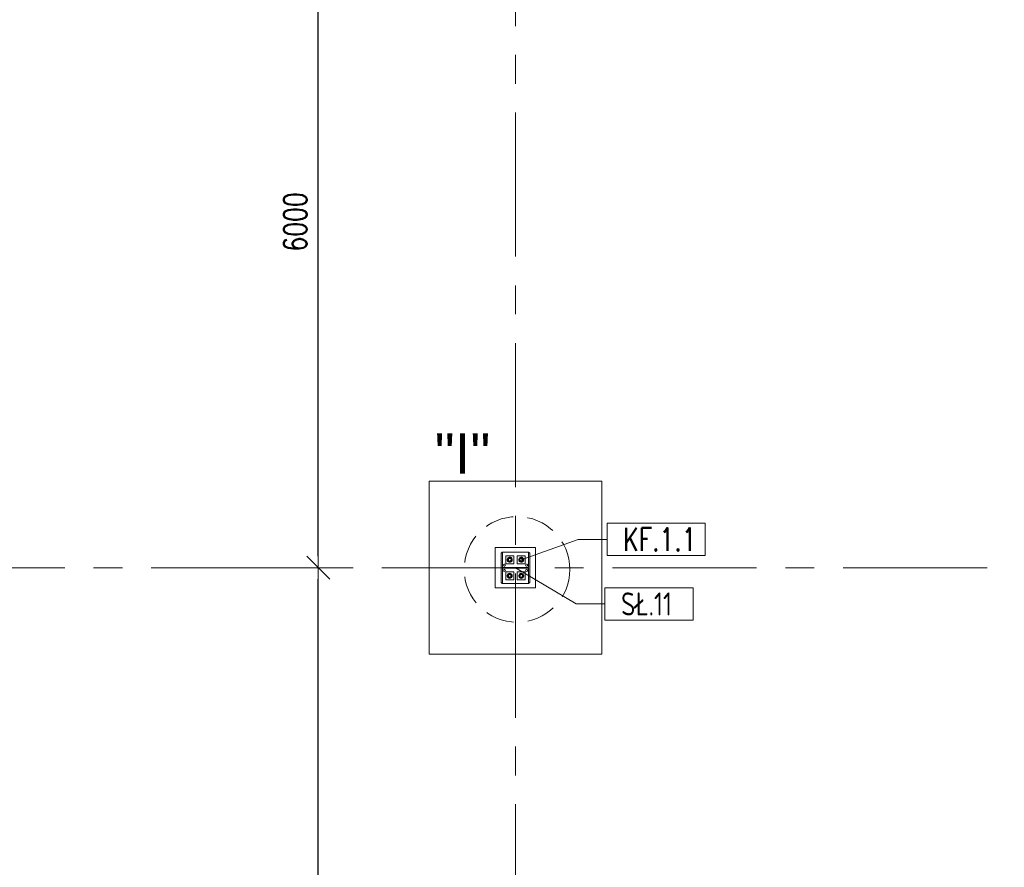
# Model space of a CAD drawing. Header units: millimetres. Extents: x 6807 to 7919, y 15387 to 15883.
# Tile 41 of 120: x 7183 to 7268, y 15561 to 15634. Entities that reach past the tile are written whole.
import ezdxf
from ezdxf.enums import TextEntityAlignment as Align

# ---------------------------------------------------------------- set-up
doc = ezdxf.new("R2010")
doc.units = ezdxf.units.MM
doc.header["$LTSCALE"] = 10
doc.linetypes.add('HIDDEN', pattern=[0.375, 0.25, -0.125])
doc.linetypes.add('MITTE', pattern=[2, 1.25, -0.25, 0.25, -0.25])
for name, color, linetype, lineweight in [('PS_DIM', 4, 'Continuous', 13), ('PS_Hidden', 2, 'HIDDEN', 9), ('PS_Object', 30, 'Continuous', 13), ('PS_Pos', 1, 'Continuous', 15), ('PS_SOLID', 7, 'Continuous', 30), ('PS_TEXT', 3, 'Continuous', 18)]:
    doc.layers.add(name, color=color, linetype=linetype, lineweight=lineweight)
doc.styles.add('ARIAL', font='arial.ttf')
doc.styles.add('simplex', font='simplex.shx', dxfattribs={"width": 0.75})
doc.dimstyles.new('1_100_PRZ', dxfattribs={"dimtxt": 2, "dimasz": 1, "dimexe": 2, "dimexo": 5, "dimgap": 1, "dimtad": 1, "dimdec": 0, "dimlfac": 100, "dimtxsty": 'simplex', "dimblk": 'dimznak', "dimcen": 2, "dimse1": 1, "dimse2": 1, "dimclrd": 256, "dimclrt": 7, "dimadec": 1, "dimazin": 0, "dimtfac": 1, "dimtdec": 0, "dimtix": 1, "dimtmove": 2, "dimatfit": 3, "dimldrblk": 'dim-grot', "dimfxl": 1, "dimarcsym": 0})

# ---------------------------------------------------------------- blocks, each defined once
blk = doc.blocks.new('dim-grot')
blk.add_hatch(color=256).paths.add_polyline_path([(0, 0), (-2, 0.5), (-2, -0.5)])
blk.add_lwpolyline([(0, 0), (-2, 0.5), (-2, -0.5), (0, 0)])
blk = doc.blocks.new('dimznak')
at = {"color": 0}
for points in [[(0, 2), (0, -2)], [(-2, 0), (2, 0)]]:
    blk.add_lwpolyline(points, dxfattribs=at)
at = {"color": 2}
blk.add_lwpolyline([(1, 1), (-1, -1)], dxfattribs=at)
blk = doc.blocks.new('Przekrój')
at = {"layer": 'PS_DIM', "style": 'ARIAL', "flags": 4}
for tag, p in [('PRZEKRÓJ', (7.886, 7.75)), ('SKALA', (7.886, 1.75))]:
    blk.add_attdef(tag, text='', height=3.5, dxfattribs=at).set_placement(p, align=Align.MIDDLE_CENTER)
blk = doc.blocks.new('*X263')
at = {"color": 1}
for p, q in [((7225.922, 15592.97, -0.807), (7231.183, 15589.831, -0.807)), ((7241.34, 15591.231, -0.807), (7233.683, 15591.231, -0.807)), ((7233.683, 15591.231, -0.807), (7233.683, 15588.431, -0.807)), ((7241.34, 15588.431, -0.807), (7241.34, 15591.231, -0.807)), ((7231.183, 15589.831, -0.807), (7233.683, 15589.831, -0.807)), ((7233.683, 15588.431, -0.807), (7241.34, 15588.431, -0.807))]:
    blk.add_line(p, q, dxfattribs=at)
at = {"color": 30, "style": 'simplex', "width": 0.75}
blk.add_text('SŁ.11', height=2, dxfattribs=at).set_placement((7235.083, 15588.831, -0.807))
blk = doc.blocks.new('*X264')
at = {"color": 1}
for p, q in [((7242.379, 15596.827, -0.807), (7233.864, 15596.827, -0.807)), ((7233.864, 15596.827, -0.807), (7233.864, 15594.027, -0.807)), ((7242.379, 15594.027, -0.807), (7242.379, 15596.827, -0.807)), ((7226.422, 15593.67, -0.807), (7231.364, 15595.427, -0.807)), ((7231.364, 15595.427, -0.807), (7233.864, 15595.427, -0.807)), ((7233.864, 15594.027, -0.807), (7242.379, 15594.027, -0.807))]:
    blk.add_line(p, q, dxfattribs=at)
at = {"color": 30, "style": 'simplex', "width": 0.75}
blk.add_text('KF.1.1', height=2, dxfattribs=at).set_placement((7235.264, 15594.427, -0.807))

msp = doc.modelspace()

# ---------------------------------------------------------------- linework, layer by layer
at = {"layer": 'PS_Hidden', "color": 6, "linetype": 'HIDDEN'}
msp.add_circle((7226.057, 15586.797, -0.807), 4.582, dxfattribs=at)
at = {"layer": 'PS_Object', "color": 5, "linetype": 'MITTE'}
for p, q in [((7225.922, 15493.934, -0.807), (7225.922, 15778.153, -0.807)), ((7225.922, 15493.934, -0.807), (7225.922, 15778.153, -0.807)), ((6854.332, 15586.942, -0.807), (7681.096, 15586.942, -0.807))]:
    msp.add_line(p, q, dxfattribs=at)
at = {"layer": 'PS_SOLID', "color": 253, "linetype": 'Continuous', "lineweight": 5}
for p, q in [((7233.422, 15594.442, -0.807), (7218.422, 15594.442, -0.807)), ((7218.422, 15594.442, -0.807), (7218.422, 15579.442, -0.807)), ((7233.422, 15579.442, -0.807), (7233.422, 15594.442, -0.807)), ((7227.672, 15588.692, -0.807), (7224.172, 15588.692, -0.807)), ((7224.172, 15588.692, -0.807), (7224.172, 15585.192, -0.807)), ((7227.672, 15585.192, -0.807), (7227.672, 15588.692, -0.807)), ((7224.172, 15585.192, -0.807), (7227.672, 15585.192, -0.807)), ((7218.422, 15579.442, -0.807), (7233.422, 15579.442, -0.807))]:
    msp.add_line(p, q, dxfattribs=at)
at = {"layer": 'PS_SOLID', "color": 3, "linetype": 'Continuous', "lineweight": 13}
for p, q in [((7224.797, 15588.242, -0.807), (7224.672, 15588.242, -0.807)), ((7224.672, 15588.242, -0.807), (7224.672, 15585.642, -0.807)), ((7224.936, 15588.292, -0.807), (7224.752, 15588.292, -0.807)), ((7224.752, 15588.292, -0.807), (7224.752, 15588.242, -0.807)), ((7224.797, 15586.979, -0.807), (7224.797, 15588.242, -0.807)), ((7225.378, 15588.292, -0.807), (7224.936, 15588.292, -0.807)), ((7226.378, 15588.292, -0.807), (7225.378, 15588.292, -0.807)), ((7226.876, 15588.292, -0.807), (7226.378, 15588.292, -0.807)), ((7227.092, 15588.292, -0.807), (7226.876, 15588.292, -0.807)), ((7227.172, 15588.242, -0.807), (7227.047, 15588.242, -0.807)), ((7227.047, 15588.242, -0.807), (7227.047, 15586.979, -0.807)), ((7227.092, 15588.242, -0.807), (7227.092, 15588.292, -0.807)), ((7227.172, 15585.642, -0.807), (7227.172, 15588.242, -0.807)), ((7224.862, 15587.172, -0.807), (7224.883, 15587.229, -0.807)), ((7224.883, 15587.229, -0.807), (7224.936, 15587.26, -0.807)), ((7224.936, 15587.26, -0.807), (7224.997, 15587.249, -0.807)), ((7224.997, 15587.249, -0.807), (7225.036, 15587.202, -0.807)), ((7225.444, 15587.992, -0.807), (7225.072, 15587.992, -0.807)), ((7225.072, 15587.992, -0.807), (7225.072, 15587.292, -0.807)), ((7225.072, 15587.292, -0.807), (7225.772, 15587.292, -0.807)), ((7225.21, 15587.701, -0.807), (7225.202, 15587.642, -0.807)), ((7225.202, 15587.642, -0.807), (7225.21, 15587.582, -0.807)), ((7225.234, 15587.756, -0.807), (7225.21, 15587.701, -0.807)), ((7225.21, 15587.582, -0.807), (7225.234, 15587.527, -0.807)), ((7225.318, 15587.822, -0.807), (7225.214, 15587.642, -0.807)), ((7225.214, 15587.642, -0.807), (7225.318, 15587.462, -0.807)), ((7225.271, 15587.802, -0.807), (7225.234, 15587.756, -0.807)), ((7225.234, 15587.527, -0.807), (7225.271, 15587.481, -0.807)), ((7225.32, 15587.837, -0.807), (7225.271, 15587.802, -0.807)), ((7225.271, 15587.481, -0.807), (7225.32, 15587.446, -0.807)), ((7225.303, 15587.66, -0.807), (7225.302, 15587.635, -0.807)), ((7225.302, 15587.642, -0.807), (7225.302, 15587.647, -0.807)), ((7225.302, 15587.639, -0.807), (7225.302, 15587.642, -0.807)), ((7225.302, 15587.639, -0.807), (7225.302, 15587.642, -0.807)), ((7225.302, 15587.635, -0.807), (7225.305, 15587.611, -0.807)), ((7225.309, 15587.683, -0.807), (7225.303, 15587.66, -0.807)), ((7225.305, 15587.669, -0.807), (7225.306, 15587.674, -0.807)), ((7225.305, 15587.611, -0.807), (7225.314, 15587.589, -0.807)), ((7225.306, 15587.674, -0.807), (7225.308, 15587.677, -0.807)), ((7225.306, 15587.609, -0.807), (7225.306, 15587.61, -0.807)), ((7225.308, 15587.606, -0.807), (7225.306, 15587.609, -0.807)), ((7225.32, 15587.705, -0.807), (7225.309, 15587.683, -0.807)), ((7225.314, 15587.589, -0.807), (7225.327, 15587.568, -0.807)), ((7225.319, 15587.579, -0.807), (7225.317, 15587.583, -0.807)), ((7225.43, 15587.822, -0.807), (7225.318, 15587.822, -0.807)), ((7225.318, 15587.701, -0.807), (7225.319, 15587.704, -0.807)), ((7225.318, 15587.462, -0.807), (7225.525, 15587.462, -0.807)), ((7225.319, 15587.704, -0.807), (7225.319, 15587.704, -0.807)), ((7225.322, 15587.575, -0.807), (7225.319, 15587.579, -0.807)), ((7225.377, 15587.857, -0.807), (7225.32, 15587.837, -0.807)), ((7225.335, 15587.724, -0.807), (7225.32, 15587.705, -0.807)), ((7225.32, 15587.446, -0.807), (7225.377, 15587.426, -0.807)), ((7225.327, 15587.568, -0.807), (7225.343, 15587.55, -0.807)), ((7225.353, 15587.74, -0.807), (7225.335, 15587.724, -0.807)), ((7225.34, 15587.554, -0.807), (7225.336, 15587.558, -0.807)), ((7225.338, 15587.727, -0.807), (7225.34, 15587.729, -0.807)), ((7225.34, 15587.729, -0.807), (7225.344, 15587.732, -0.807)), ((7225.341, 15587.553, -0.807), (7225.34, 15587.554, -0.807)), ((7225.343, 15587.55, -0.807), (7225.363, 15587.537, -0.807)), ((7225.374, 15587.752, -0.807), (7225.353, 15587.74, -0.807)), ((7225.362, 15587.745, -0.807), (7225.366, 15587.748, -0.807)), ((7225.363, 15587.537, -0.807), (7225.386, 15587.527, -0.807)), ((7225.366, 15587.535, -0.807), (7225.365, 15587.536, -0.807)), ((7225.366, 15587.748, -0.807), (7225.37, 15587.749, -0.807)), ((7225.371, 15587.533, -0.807), (7225.366, 15587.535, -0.807)), ((7225.397, 15587.759, -0.807), (7225.374, 15587.752, -0.807)), ((7225.437, 15587.861, -0.807), (7225.377, 15587.857, -0.807)), ((7225.377, 15587.426, -0.807), (7225.437, 15587.422, -0.807)), ((7225.386, 15587.527, -0.807), (7225.409, 15587.522, -0.807)), ((7225.397, 15587.524, -0.807), (7225.393, 15587.526, -0.807)), ((7225.396, 15587.759, -0.807), (7225.397, 15587.759, -0.807)), ((7225.422, 15587.762, -0.807), (7225.397, 15587.759, -0.807)), ((7225.397, 15587.759, -0.807), (7225.397, 15587.759, -0.807)), ((7225.402, 15587.524, -0.807), (7225.397, 15587.524, -0.807)), ((7225.409, 15587.522, -0.807), (7225.434, 15587.522, -0.807)), ((7225.446, 15587.759, -0.807), (7225.422, 15587.762, -0.807)), ((7225.43, 15587.522, -0.807), (7225.425, 15587.522, -0.807)), ((7225.426, 15587.761, -0.807), (7225.43, 15587.761, -0.807)), ((7225.525, 15587.822, -0.807), (7225.43, 15587.822, -0.807)), ((7225.43, 15587.761, -0.807), (7225.435, 15587.76, -0.807)), ((7225.431, 15587.522, -0.807), (7225.43, 15587.522, -0.807)), ((7225.434, 15587.522, -0.807), (7225.457, 15587.527, -0.807)), ((7225.495, 15587.849, -0.807), (7225.437, 15587.861, -0.807)), ((7225.437, 15587.422, -0.807), (7225.495, 15587.434, -0.807)), ((7225.772, 15587.992, -0.807), (7225.444, 15587.992, -0.807)), ((7225.469, 15587.752, -0.807), (7225.446, 15587.759, -0.807)), ((7225.456, 15587.756, -0.807), (7225.462, 15587.755, -0.807)), ((7225.457, 15587.527, -0.807), (7225.48, 15587.537, -0.807)), ((7225.462, 15587.528, -0.807), (7225.46, 15587.528, -0.807)), ((7225.462, 15587.755, -0.807), (7225.464, 15587.753, -0.807)), ((7225.466, 15587.531, -0.807), (7225.462, 15587.528, -0.807)), ((7225.49, 15587.74, -0.807), (7225.469, 15587.752, -0.807)), ((7225.48, 15587.537, -0.807), (7225.5, 15587.55, -0.807)), ((7225.491, 15587.543, -0.807), (7225.487, 15587.541, -0.807)), ((7225.49, 15587.74, -0.807), (7225.491, 15587.74, -0.807)), ((7225.509, 15587.724, -0.807), (7225.49, 15587.74, -0.807)), ((7225.491, 15587.74, -0.807), (7225.492, 15587.738, -0.807)), ((7225.494, 15587.546, -0.807), (7225.491, 15587.543, -0.807)), ((7225.548, 15587.821, -0.807), (7225.495, 15587.849, -0.807)), ((7225.495, 15587.434, -0.807), (7225.548, 15587.462, -0.807)), ((7225.5, 15587.55, -0.807), (7225.516, 15587.568, -0.807)), ((7225.523, 15587.705, -0.807), (7225.509, 15587.724, -0.807)), ((7225.515, 15587.566, -0.807), (7225.511, 15587.563, -0.807)), ((7225.512, 15587.72, -0.807), (7225.515, 15587.717, -0.807)), ((7225.515, 15587.717, -0.807), (7225.517, 15587.713, -0.807)), ((7225.515, 15587.567, -0.807), (7225.515, 15587.566, -0.807)), ((7225.516, 15587.568, -0.807), (7225.529, 15587.589, -0.807)), ((7225.534, 15587.683, -0.807), (7225.523, 15587.705, -0.807)), ((7225.629, 15587.642, -0.807), (7225.525, 15587.822, -0.807)), ((7225.525, 15587.462, -0.807), (7225.629, 15587.642, -0.807)), ((7225.529, 15587.694, -0.807), (7225.532, 15587.689, -0.807)), ((7225.529, 15587.589, -0.807), (7225.538, 15587.611, -0.807)), ((7225.532, 15587.594, -0.807), (7225.53, 15587.592, -0.807)), ((7225.532, 15587.689, -0.807), (7225.532, 15587.687, -0.807)), ((7225.533, 15587.599, -0.807), (7225.532, 15587.594, -0.807)), ((7225.54, 15587.66, -0.807), (7225.534, 15587.683, -0.807)), ((7225.538, 15587.611, -0.807), (7225.541, 15587.635, -0.807)), ((7225.54, 15587.625, -0.807), (7225.539, 15587.62, -0.807)), ((7225.541, 15587.635, -0.807), (7225.54, 15587.66, -0.807)), ((7225.54, 15587.659, -0.807), (7225.54, 15587.658, -0.807)), ((7225.54, 15587.658, -0.807), (7225.54, 15587.654, -0.807)), ((7225.54, 15587.629, -0.807), (7225.54, 15587.625, -0.807)), ((7225.592, 15587.78, -0.807), (7225.548, 15587.821, -0.807)), ((7225.548, 15587.462, -0.807), (7225.592, 15587.503, -0.807)), ((7225.623, 15587.729, -0.807), (7225.592, 15587.78, -0.807)), ((7225.592, 15587.503, -0.807), (7225.623, 15587.554, -0.807)), ((7225.639, 15587.671, -0.807), (7225.623, 15587.729, -0.807)), ((7225.623, 15587.554, -0.807), (7225.639, 15587.612, -0.807)), ((7225.639, 15587.642, -0.807), (7225.639, 15587.671, -0.807)), ((7225.639, 15587.612, -0.807), (7225.639, 15587.642, -0.807)), ((7225.772, 15587.292, -0.807), (7225.772, 15587.992, -0.807)), ((7226.444, 15587.992, -0.807), (7226.072, 15587.992, -0.807)), ((7226.072, 15587.992, -0.807), (7226.072, 15587.292, -0.807)), ((7226.072, 15587.292, -0.807), (7226.772, 15587.292, -0.807)), ((7226.21, 15587.701, -0.807), (7226.202, 15587.642, -0.807)), ((7226.202, 15587.642, -0.807), (7226.21, 15587.582, -0.807)), ((7226.234, 15587.756, -0.807), (7226.21, 15587.701, -0.807)), ((7226.21, 15587.582, -0.807), (7226.234, 15587.527, -0.807)), ((7226.318, 15587.822, -0.807), (7226.214, 15587.642, -0.807)), ((7226.214, 15587.642, -0.807), (7226.318, 15587.462, -0.807)), ((7226.271, 15587.802, -0.807), (7226.234, 15587.756, -0.807)), ((7226.234, 15587.527, -0.807), (7226.271, 15587.481, -0.807)), ((7226.32, 15587.837, -0.807), (7226.271, 15587.802, -0.807)), ((7226.271, 15587.481, -0.807), (7226.32, 15587.446, -0.807)), ((7226.303, 15587.66, -0.807), (7226.302, 15587.635, -0.807)), ((7226.302, 15587.642, -0.807), (7226.302, 15587.647, -0.807)), ((7226.302, 15587.639, -0.807), (7226.302, 15587.642, -0.807)), ((7226.302, 15587.635, -0.807), (7226.305, 15587.611, -0.807)), ((7226.309, 15587.683, -0.807), (7226.303, 15587.66, -0.807)), ((7226.305, 15587.669, -0.807), (7226.306, 15587.674, -0.807)), ((7226.305, 15587.611, -0.807), (7226.314, 15587.589, -0.807)), ((7226.306, 15587.674, -0.807), (7226.308, 15587.677, -0.807)), ((7226.306, 15587.674, -0.807), (7226.308, 15587.677, -0.807)), ((7226.306, 15587.609, -0.807), (7226.306, 15587.61, -0.807)), ((7226.308, 15587.606, -0.807), (7226.306, 15587.609, -0.807)), ((7226.32, 15587.705, -0.807), (7226.309, 15587.683, -0.807)), ((7226.314, 15587.589, -0.807), (7226.327, 15587.568, -0.807)), ((7226.319, 15587.579, -0.807), (7226.317, 15587.583, -0.807)), ((7226.43, 15587.822, -0.807), (7226.318, 15587.822, -0.807)), ((7226.318, 15587.701, -0.807), (7226.319, 15587.704, -0.807)), ((7226.318, 15587.462, -0.807), (7226.525, 15587.462, -0.807)), ((7226.319, 15587.704, -0.807), (7226.319, 15587.704, -0.807)), ((7226.319, 15587.704, -0.807), (7226.319, 15587.704, -0.807)), ((7226.322, 15587.575, -0.807), (7226.319, 15587.579, -0.807)), ((7226.377, 15587.857, -0.807), (7226.32, 15587.837, -0.807)), ((7226.335, 15587.724, -0.807), (7226.32, 15587.705, -0.807)), ((7226.32, 15587.446, -0.807), (7226.377, 15587.426, -0.807)), ((7226.327, 15587.568, -0.807), (7226.343, 15587.55, -0.807)), ((7226.353, 15587.74, -0.807), (7226.335, 15587.724, -0.807)), ((7226.34, 15587.554, -0.807), (7226.336, 15587.558, -0.807)), ((7226.338, 15587.727, -0.807), (7226.34, 15587.729, -0.807)), ((7226.34, 15587.729, -0.807), (7226.344, 15587.732, -0.807)), ((7226.341, 15587.553, -0.807), (7226.34, 15587.554, -0.807)), ((7226.343, 15587.55, -0.807), (7226.363, 15587.537, -0.807)), ((7226.374, 15587.752, -0.807), (7226.353, 15587.74, -0.807)), ((7226.362, 15587.745, -0.807), (7226.366, 15587.748, -0.807)), ((7226.363, 15587.537, -0.807), (7226.386, 15587.527, -0.807)), ((7226.366, 15587.535, -0.807), (7226.365, 15587.536, -0.807)), ((7226.366, 15587.748, -0.807), (7226.37, 15587.749, -0.807)), ((7226.371, 15587.533, -0.807), (7226.366, 15587.535, -0.807)), ((7226.397, 15587.759, -0.807), (7226.374, 15587.752, -0.807)), ((7226.437, 15587.861, -0.807), (7226.377, 15587.857, -0.807)), ((7226.377, 15587.426, -0.807), (7226.437, 15587.422, -0.807)), ((7226.386, 15587.527, -0.807), (7226.409, 15587.522, -0.807)), ((7226.397, 15587.524, -0.807), (7226.393, 15587.526, -0.807)), ((7226.396, 15587.759, -0.807), (7226.397, 15587.759, -0.807)), ((7226.422, 15587.762, -0.807), (7226.397, 15587.759, -0.807)), ((7226.397, 15587.759, -0.807), (7226.397, 15587.759, -0.807)), ((7226.402, 15587.524, -0.807), (7226.397, 15587.524, -0.807)), ((7226.409, 15587.522, -0.807), (7226.434, 15587.522, -0.807)), ((7226.446, 15587.759, -0.807), (7226.422, 15587.762, -0.807)), ((7226.43, 15587.522, -0.807), (7226.425, 15587.522, -0.807)), ((7226.426, 15587.761, -0.807), (7226.43, 15587.761, -0.807)), ((7226.525, 15587.822, -0.807), (7226.43, 15587.822, -0.807)), ((7226.43, 15587.761, -0.807), (7226.435, 15587.76, -0.807)), ((7226.431, 15587.522, -0.807), (7226.43, 15587.522, -0.807)), ((7226.434, 15587.522, -0.807), (7226.457, 15587.527, -0.807)), ((7226.495, 15587.849, -0.807), (7226.437, 15587.861, -0.807)), ((7226.437, 15587.422, -0.807), (7226.495, 15587.434, -0.807)), ((7226.772, 15587.992, -0.807), (7226.444, 15587.992, -0.807)), ((7226.469, 15587.752, -0.807), (7226.446, 15587.759, -0.807)), ((7226.456, 15587.756, -0.807), (7226.462, 15587.755, -0.807)), ((7226.457, 15587.527, -0.807), (7226.48, 15587.537, -0.807)), ((7226.462, 15587.528, -0.807), (7226.46, 15587.528, -0.807)), ((7226.462, 15587.755, -0.807), (7226.464, 15587.753, -0.807)), ((7226.466, 15587.531, -0.807), (7226.462, 15587.528, -0.807)), ((7226.49, 15587.74, -0.807), (7226.469, 15587.752, -0.807)), ((7226.48, 15587.537, -0.807), (7226.5, 15587.55, -0.807)), ((7226.491, 15587.543, -0.807), (7226.487, 15587.541, -0.807)), ((7226.49, 15587.74, -0.807), (7226.491, 15587.74, -0.807)), ((7226.509, 15587.724, -0.807), (7226.49, 15587.74, -0.807)), ((7226.491, 15587.74, -0.807), (7226.492, 15587.738, -0.807)), ((7226.494, 15587.546, -0.807), (7226.491, 15587.543, -0.807)), ((7226.548, 15587.821, -0.807), (7226.495, 15587.849, -0.807)), ((7226.495, 15587.434, -0.807), (7226.548, 15587.462, -0.807)), ((7226.5, 15587.55, -0.807), (7226.516, 15587.568, -0.807)), ((7226.523, 15587.705, -0.807), (7226.509, 15587.724, -0.807)), ((7226.515, 15587.566, -0.807), (7226.511, 15587.563, -0.807)), ((7226.512, 15587.72, -0.807), (7226.515, 15587.717, -0.807)), ((7226.515, 15587.717, -0.807), (7226.517, 15587.713, -0.807)), ((7226.515, 15587.567, -0.807), (7226.515, 15587.566, -0.807)), ((7226.516, 15587.568, -0.807), (7226.529, 15587.589, -0.807)), ((7226.534, 15587.683, -0.807), (7226.523, 15587.705, -0.807)), ((7226.629, 15587.642, -0.807), (7226.525, 15587.822, -0.807)), ((7226.525, 15587.462, -0.807), (7226.629, 15587.642, -0.807)), ((7226.529, 15587.694, -0.807), (7226.532, 15587.689, -0.807)), ((7226.529, 15587.589, -0.807), (7226.538, 15587.611, -0.807)), ((7226.532, 15587.594, -0.807), (7226.53, 15587.592, -0.807)), ((7226.532, 15587.689, -0.807), (7226.532, 15587.687, -0.807)), ((7226.533, 15587.599, -0.807), (7226.532, 15587.594, -0.807)), ((7226.54, 15587.66, -0.807), (7226.534, 15587.683, -0.807)), ((7226.538, 15587.611, -0.807), (7226.541, 15587.635, -0.807)), ((7226.54, 15587.625, -0.807), (7226.539, 15587.62, -0.807)), ((7226.541, 15587.635, -0.807), (7226.54, 15587.66, -0.807)), ((7226.54, 15587.659, -0.807), (7226.54, 15587.658, -0.807)), ((7226.54, 15587.658, -0.807), (7226.54, 15587.654, -0.807)), ((7226.54, 15587.629, -0.807), (7226.54, 15587.625, -0.807)), ((7226.592, 15587.78, -0.807), (7226.548, 15587.821, -0.807)), ((7226.548, 15587.462, -0.807), (7226.592, 15587.503, -0.807)), ((7226.623, 15587.729, -0.807), (7226.592, 15587.78, -0.807)), ((7226.592, 15587.503, -0.807), (7226.623, 15587.554, -0.807)), ((7226.639, 15587.671, -0.807), (7226.623, 15587.729, -0.807)), ((7226.623, 15587.554, -0.807), (7226.639, 15587.612, -0.807)), ((7226.639, 15587.642, -0.807), (7226.639, 15587.671, -0.807)), ((7226.639, 15587.612, -0.807), (7226.639, 15587.642, -0.807)), ((7226.772, 15587.292, -0.807), (7226.772, 15587.992, -0.807)), ((7226.802, 15587.172, -0.807), (7226.823, 15587.229, -0.807)), ((7226.823, 15587.229, -0.807), (7226.876, 15587.26, -0.807)), ((7226.876, 15587.26, -0.807), (7226.937, 15587.249, -0.807)), ((7226.937, 15587.249, -0.807), (7226.976, 15587.202, -0.807)), ((7227.047, 15586.979, -0.807), (7224.797, 15586.979, -0.807)), ((7224.797, 15585.642, -0.807), (7224.797, 15586.904, -0.807)), ((7224.797, 15586.904, -0.807), (7227.047, 15586.904, -0.807)), ((7224.883, 15587.114, -0.807), (7224.862, 15587.172, -0.807)), ((7224.862, 15586.712, -0.807), (7224.883, 15586.769, -0.807)), ((7224.883, 15586.654, -0.807), (7224.862, 15586.712, -0.807)), ((7224.936, 15587.083, -0.807), (7224.883, 15587.114, -0.807)), ((7224.883, 15586.769, -0.807), (7224.936, 15586.8, -0.807)), ((7224.936, 15586.623, -0.807), (7224.883, 15586.654, -0.807)), ((7224.997, 15587.094, -0.807), (7224.936, 15587.083, -0.807)), ((7224.936, 15586.8, -0.807), (7224.997, 15586.789, -0.807)), ((7224.997, 15586.634, -0.807), (7224.936, 15586.623, -0.807)), ((7225.036, 15587.141, -0.807), (7224.997, 15587.094, -0.807)), ((7224.997, 15586.789, -0.807), (7225.036, 15586.742, -0.807)), ((7225.036, 15586.681, -0.807), (7224.997, 15586.634, -0.807)), ((7225.036, 15587.202, -0.807), (7225.036, 15587.141, -0.807)), ((7225.036, 15586.742, -0.807), (7225.036, 15586.681, -0.807)), ((7225.444, 15586.592, -0.807), (7225.072, 15586.592, -0.807)), ((7225.072, 15586.592, -0.807), (7225.072, 15585.892, -0.807)), ((7225.318, 15586.422, -0.807), (7225.214, 15586.242, -0.807)), ((7225.271, 15586.402, -0.807), (7225.234, 15586.356, -0.807)), ((7225.32, 15586.437, -0.807), (7225.271, 15586.402, -0.807)), ((7225.43, 15586.422, -0.807), (7225.318, 15586.422, -0.807)), ((7225.377, 15586.457, -0.807), (7225.32, 15586.437, -0.807)), ((7225.437, 15586.461, -0.807), (7225.377, 15586.457, -0.807)), ((7225.525, 15586.422, -0.807), (7225.43, 15586.422, -0.807)), ((7225.495, 15586.449, -0.807), (7225.437, 15586.461, -0.807)), ((7225.772, 15586.592, -0.807), (7225.444, 15586.592, -0.807)), ((7225.548, 15586.421, -0.807), (7225.495, 15586.449, -0.807)), ((7225.629, 15586.242, -0.807), (7225.525, 15586.422, -0.807)), ((7225.592, 15586.38, -0.807), (7225.548, 15586.421, -0.807)), ((7225.623, 15586.329, -0.807), (7225.592, 15586.38, -0.807)), ((7225.772, 15585.892, -0.807), (7225.772, 15586.592, -0.807)), ((7226.444, 15586.592, -0.807), (7226.072, 15586.592, -0.807)), ((7226.072, 15586.592, -0.807), (7226.072, 15585.892, -0.807)), ((7226.318, 15586.422, -0.807), (7226.214, 15586.242, -0.807)), ((7226.271, 15586.402, -0.807), (7226.234, 15586.356, -0.807)), ((7226.32, 15586.437, -0.807), (7226.271, 15586.402, -0.807)), ((7226.43, 15586.422, -0.807), (7226.318, 15586.422, -0.807)), ((7226.377, 15586.457, -0.807), (7226.32, 15586.437, -0.807)), ((7226.437, 15586.461, -0.807), (7226.377, 15586.457, -0.807)), ((7226.525, 15586.422, -0.807), (7226.43, 15586.422, -0.807)), ((7226.495, 15586.449, -0.807), (7226.437, 15586.461, -0.807)), ((7226.772, 15586.592, -0.807), (7226.444, 15586.592, -0.807)), ((7226.548, 15586.421, -0.807), (7226.495, 15586.449, -0.807)), ((7226.629, 15586.242, -0.807), (7226.525, 15586.422, -0.807)), ((7226.592, 15586.38, -0.807), (7226.548, 15586.421, -0.807)), ((7226.623, 15586.329, -0.807), (7226.592, 15586.38, -0.807)), ((7226.772, 15585.892, -0.807), (7226.772, 15586.592, -0.807)), ((7226.823, 15587.114, -0.807), (7226.802, 15587.172, -0.807)), ((7226.802, 15586.712, -0.807), (7226.823, 15586.769, -0.807)), ((7226.823, 15586.654, -0.807), (7226.802, 15586.712, -0.807)), ((7226.876, 15587.083, -0.807), (7226.823, 15587.114, -0.807)), ((7226.823, 15586.769, -0.807), (7226.876, 15586.8, -0.807)), ((7226.876, 15586.623, -0.807), (7226.823, 15586.654, -0.807)), ((7226.937, 15587.094, -0.807), (7226.876, 15587.083, -0.807)), ((7226.876, 15586.8, -0.807), (7226.937, 15586.789, -0.807)), ((7226.937, 15586.634, -0.807), (7226.876, 15586.623, -0.807)), ((7226.976, 15587.141, -0.807), (7226.937, 15587.094, -0.807)), ((7226.937, 15586.789, -0.807), (7226.976, 15586.742, -0.807)), ((7226.976, 15586.681, -0.807), (7226.937, 15586.634, -0.807)), ((7226.976, 15587.202, -0.807), (7226.976, 15587.141, -0.807)), ((7226.976, 15586.742, -0.807), (7226.976, 15586.681, -0.807)), ((7227.047, 15586.904, -0.807), (7227.047, 15585.642, -0.807)), ((7224.672, 15585.642, -0.807), (7224.797, 15585.642, -0.807)), ((7224.752, 15585.642, -0.807), (7224.752, 15585.592, -0.807)), ((7224.752, 15585.592, -0.807), (7227.092, 15585.592, -0.807)), ((7225.072, 15585.892, -0.807), (7225.772, 15585.892, -0.807)), ((7225.21, 15586.301, -0.807), (7225.202, 15586.242, -0.807)), ((7225.202, 15586.242, -0.807), (7225.21, 15586.182, -0.807)), ((7225.234, 15586.356, -0.807), (7225.21, 15586.301, -0.807)), ((7225.21, 15586.182, -0.807), (7225.234, 15586.127, -0.807)), ((7225.214, 15586.242, -0.807), (7225.318, 15586.062, -0.807)), ((7225.234, 15586.127, -0.807), (7225.271, 15586.081, -0.807)), ((7225.271, 15586.081, -0.807), (7225.32, 15586.046, -0.807)), ((7225.303, 15586.26, -0.807), (7225.302, 15586.235, -0.807)), ((7225.302, 15586.242, -0.807), (7225.302, 15586.247, -0.807)), ((7225.302, 15586.239, -0.807), (7225.302, 15586.242, -0.807)), ((7225.302, 15586.235, -0.807), (7225.305, 15586.211, -0.807)), ((7225.309, 15586.283, -0.807), (7225.303, 15586.26, -0.807)), ((7225.305, 15586.269, -0.807), (7225.306, 15586.274, -0.807)), ((7225.305, 15586.211, -0.807), (7225.314, 15586.189, -0.807)), ((7225.306, 15586.274, -0.807), (7225.308, 15586.277, -0.807)), ((7225.306, 15586.274, -0.807), (7225.308, 15586.277, -0.807)), ((7225.306, 15586.209, -0.807), (7225.306, 15586.21, -0.807)), ((7225.308, 15586.206, -0.807), (7225.306, 15586.209, -0.807)), ((7225.32, 15586.305, -0.807), (7225.309, 15586.283, -0.807)), ((7225.314, 15586.189, -0.807), (7225.327, 15586.168, -0.807)), ((7225.319, 15586.179, -0.807), (7225.317, 15586.183, -0.807)), ((7225.318, 15586.301, -0.807), (7225.319, 15586.304, -0.807)), ((7225.318, 15586.062, -0.807), (7225.525, 15586.062, -0.807)), ((7225.319, 15586.304, -0.807), (7225.319, 15586.304, -0.807)), ((7225.322, 15586.175, -0.807), (7225.319, 15586.179, -0.807)), ((7225.335, 15586.324, -0.807), (7225.32, 15586.305, -0.807)), ((7225.32, 15586.046, -0.807), (7225.377, 15586.026, -0.807)), ((7225.327, 15586.168, -0.807), (7225.343, 15586.15, -0.807)), ((7225.353, 15586.34, -0.807), (7225.335, 15586.324, -0.807)), ((7225.34, 15586.154, -0.807), (7225.336, 15586.158, -0.807)), ((7225.338, 15586.327, -0.807), (7225.34, 15586.329, -0.807)), ((7225.34, 15586.329, -0.807), (7225.344, 15586.332, -0.807)), ((7225.341, 15586.153, -0.807), (7225.34, 15586.154, -0.807)), ((7225.343, 15586.15, -0.807), (7225.363, 15586.137, -0.807)), ((7225.374, 15586.352, -0.807), (7225.353, 15586.34, -0.807)), ((7225.362, 15586.345, -0.807), (7225.366, 15586.348, -0.807)), ((7225.363, 15586.137, -0.807), (7225.386, 15586.127, -0.807)), ((7225.366, 15586.135, -0.807), (7225.365, 15586.136, -0.807)), ((7225.366, 15586.348, -0.807), (7225.37, 15586.349, -0.807)), ((7225.371, 15586.133, -0.807), (7225.366, 15586.135, -0.807)), ((7225.397, 15586.359, -0.807), (7225.374, 15586.352, -0.807)), ((7225.377, 15586.026, -0.807), (7225.437, 15586.022, -0.807)), ((7225.386, 15586.127, -0.807), (7225.409, 15586.122, -0.807)), ((7225.397, 15586.124, -0.807), (7225.393, 15586.126, -0.807)), ((7225.396, 15586.359, -0.807), (7225.397, 15586.359, -0.807)), ((7225.422, 15586.362, -0.807), (7225.397, 15586.359, -0.807)), ((7225.397, 15586.359, -0.807), (7225.397, 15586.359, -0.807)), ((7225.402, 15586.124, -0.807), (7225.397, 15586.124, -0.807)), ((7225.409, 15586.122, -0.807), (7225.434, 15586.122, -0.807)), ((7225.446, 15586.359, -0.807), (7225.422, 15586.362, -0.807)), ((7225.43, 15586.122, -0.807), (7225.425, 15586.122, -0.807)), ((7225.426, 15586.361, -0.807), (7225.43, 15586.361, -0.807)), ((7225.43, 15586.361, -0.807), (7225.435, 15586.36, -0.807)), ((7225.431, 15586.122, -0.807), (7225.43, 15586.122, -0.807)), ((7225.434, 15586.122, -0.807), (7225.457, 15586.127, -0.807)), ((7225.437, 15586.022, -0.807), (7225.495, 15586.034, -0.807)), ((7225.469, 15586.352, -0.807), (7225.446, 15586.359, -0.807)), ((7225.456, 15586.356, -0.807), (7225.462, 15586.355, -0.807)), ((7225.457, 15586.127, -0.807), (7225.48, 15586.137, -0.807)), ((7225.462, 15586.128, -0.807), (7225.46, 15586.128, -0.807)), ((7225.462, 15586.355, -0.807), (7225.464, 15586.353, -0.807)), ((7225.466, 15586.131, -0.807), (7225.462, 15586.128, -0.807)), ((7225.49, 15586.34, -0.807), (7225.469, 15586.352, -0.807)), ((7225.48, 15586.137, -0.807), (7225.5, 15586.15, -0.807)), ((7225.491, 15586.143, -0.807), (7225.487, 15586.141, -0.807)), ((7225.49, 15586.34, -0.807), (7225.491, 15586.34, -0.807)), ((7225.509, 15586.324, -0.807), (7225.49, 15586.34, -0.807)), ((7225.491, 15586.34, -0.807), (7225.492, 15586.338, -0.807)), ((7225.494, 15586.146, -0.807), (7225.491, 15586.143, -0.807)), ((7225.495, 15586.034, -0.807), (7225.548, 15586.062, -0.807)), ((7225.5, 15586.15, -0.807), (7225.516, 15586.168, -0.807)), ((7225.523, 15586.305, -0.807), (7225.509, 15586.324, -0.807)), ((7225.515, 15586.166, -0.807), (7225.511, 15586.163, -0.807)), ((7225.512, 15586.32, -0.807), (7225.515, 15586.317, -0.807)), ((7225.515, 15586.317, -0.807), (7225.517, 15586.313, -0.807)), ((7225.515, 15586.167, -0.807), (7225.515, 15586.166, -0.807)), ((7225.516, 15586.168, -0.807), (7225.529, 15586.189, -0.807)), ((7225.534, 15586.283, -0.807), (7225.523, 15586.305, -0.807)), ((7225.525, 15586.062, -0.807), (7225.629, 15586.242, -0.807)), ((7225.529, 15586.294, -0.807), (7225.532, 15586.289, -0.807)), ((7225.529, 15586.189, -0.807), (7225.538, 15586.211, -0.807)), ((7225.532, 15586.194, -0.807), (7225.53, 15586.192, -0.807)), ((7225.532, 15586.289, -0.807), (7225.532, 15586.287, -0.807)), ((7225.533, 15586.199, -0.807), (7225.532, 15586.194, -0.807)), ((7225.54, 15586.26, -0.807), (7225.534, 15586.283, -0.807)), ((7225.538, 15586.211, -0.807), (7225.541, 15586.235, -0.807)), ((7225.54, 15586.225, -0.807), (7225.539, 15586.22, -0.807)), ((7225.541, 15586.235, -0.807), (7225.54, 15586.26, -0.807)), ((7225.54, 15586.259, -0.807), (7225.54, 15586.258, -0.807)), ((7225.54, 15586.258, -0.807), (7225.54, 15586.254, -0.807)), ((7225.54, 15586.229, -0.807), (7225.54, 15586.225, -0.807)), ((7225.548, 15586.062, -0.807), (7225.592, 15586.103, -0.807)), ((7225.592, 15586.103, -0.807), (7225.623, 15586.154, -0.807)), ((7225.639, 15586.271, -0.807), (7225.623, 15586.329, -0.807)), ((7225.623, 15586.154, -0.807), (7225.639, 15586.212, -0.807)), ((7225.639, 15586.242, -0.807), (7225.639, 15586.271, -0.807)), ((7225.639, 15586.212, -0.807), (7225.639, 15586.242, -0.807)), ((7226.072, 15585.892, -0.807), (7226.772, 15585.892, -0.807)), ((7226.21, 15586.301, -0.807), (7226.202, 15586.242, -0.807)), ((7226.202, 15586.242, -0.807), (7226.21, 15586.182, -0.807)), ((7226.234, 15586.356, -0.807), (7226.21, 15586.301, -0.807)), ((7226.21, 15586.182, -0.807), (7226.234, 15586.127, -0.807)), ((7226.214, 15586.242, -0.807), (7226.318, 15586.062, -0.807)), ((7226.234, 15586.127, -0.807), (7226.271, 15586.081, -0.807)), ((7226.271, 15586.081, -0.807), (7226.32, 15586.046, -0.807)), ((7226.303, 15586.26, -0.807), (7226.302, 15586.235, -0.807)), ((7226.302, 15586.242, -0.807), (7226.302, 15586.247, -0.807)), ((7226.302, 15586.239, -0.807), (7226.302, 15586.242, -0.807)), ((7226.302, 15586.235, -0.807), (7226.305, 15586.211, -0.807)), ((7226.309, 15586.283, -0.807), (7226.303, 15586.26, -0.807)), ((7226.305, 15586.269, -0.807), (7226.306, 15586.274, -0.807)), ((7226.305, 15586.211, -0.807), (7226.314, 15586.189, -0.807)), ((7226.306, 15586.274, -0.807), (7226.308, 15586.277, -0.807)), ((7226.306, 15586.274, -0.807), (7226.308, 15586.277, -0.807)), ((7226.306, 15586.209, -0.807), (7226.306, 15586.21, -0.807)), ((7226.308, 15586.206, -0.807), (7226.306, 15586.209, -0.807)), ((7226.32, 15586.305, -0.807), (7226.309, 15586.283, -0.807)), ((7226.314, 15586.189, -0.807), (7226.327, 15586.168, -0.807)), ((7226.319, 15586.179, -0.807), (7226.317, 15586.183, -0.807)), ((7226.318, 15586.301, -0.807), (7226.319, 15586.304, -0.807)), ((7226.318, 15586.062, -0.807), (7226.525, 15586.062, -0.807)), ((7226.319, 15586.304, -0.807), (7226.319, 15586.304, -0.807)), ((7226.322, 15586.175, -0.807), (7226.319, 15586.179, -0.807)), ((7226.335, 15586.324, -0.807), (7226.32, 15586.305, -0.807)), ((7226.32, 15586.046, -0.807), (7226.377, 15586.026, -0.807)), ((7226.327, 15586.168, -0.807), (7226.343, 15586.15, -0.807)), ((7226.353, 15586.34, -0.807), (7226.335, 15586.324, -0.807)), ((7226.34, 15586.154, -0.807), (7226.336, 15586.158, -0.807)), ((7226.338, 15586.327, -0.807), (7226.34, 15586.329, -0.807)), ((7226.34, 15586.329, -0.807), (7226.344, 15586.332, -0.807)), ((7226.341, 15586.153, -0.807), (7226.34, 15586.154, -0.807)), ((7226.343, 15586.15, -0.807), (7226.363, 15586.137, -0.807)), ((7226.374, 15586.352, -0.807), (7226.353, 15586.34, -0.807)), ((7226.362, 15586.345, -0.807), (7226.366, 15586.348, -0.807)), ((7226.363, 15586.137, -0.807), (7226.386, 15586.127, -0.807)), ((7226.366, 15586.135, -0.807), (7226.365, 15586.136, -0.807)), ((7226.366, 15586.348, -0.807), (7226.37, 15586.349, -0.807)), ((7226.371, 15586.133, -0.807), (7226.366, 15586.135, -0.807)), ((7226.397, 15586.359, -0.807), (7226.374, 15586.352, -0.807)), ((7226.377, 15586.026, -0.807), (7226.437, 15586.022, -0.807)), ((7226.386, 15586.127, -0.807), (7226.409, 15586.122, -0.807)), ((7226.397, 15586.124, -0.807), (7226.393, 15586.126, -0.807)), ((7226.396, 15586.359, -0.807), (7226.397, 15586.359, -0.807)), ((7226.422, 15586.362, -0.807), (7226.397, 15586.359, -0.807)), ((7226.397, 15586.359, -0.807), (7226.397, 15586.359, -0.807)), ((7226.402, 15586.124, -0.807), (7226.397, 15586.124, -0.807)), ((7226.409, 15586.122, -0.807), (7226.434, 15586.122, -0.807)), ((7226.446, 15586.359, -0.807), (7226.422, 15586.362, -0.807)), ((7226.43, 15586.122, -0.807), (7226.425, 15586.122, -0.807)), ((7226.426, 15586.361, -0.807), (7226.43, 15586.361, -0.807)), ((7226.43, 15586.361, -0.807), (7226.435, 15586.36, -0.807)), ((7226.431, 15586.122, -0.807), (7226.43, 15586.122, -0.807)), ((7226.434, 15586.122, -0.807), (7226.457, 15586.127, -0.807)), ((7226.437, 15586.022, -0.807), (7226.495, 15586.034, -0.807)), ((7226.469, 15586.352, -0.807), (7226.446, 15586.359, -0.807)), ((7226.456, 15586.356, -0.807), (7226.462, 15586.355, -0.807)), ((7226.457, 15586.127, -0.807), (7226.48, 15586.137, -0.807)), ((7226.462, 15586.128, -0.807), (7226.46, 15586.128, -0.807)), ((7226.462, 15586.355, -0.807), (7226.464, 15586.353, -0.807)), ((7226.466, 15586.131, -0.807), (7226.462, 15586.128, -0.807)), ((7226.49, 15586.34, -0.807), (7226.469, 15586.352, -0.807)), ((7226.48, 15586.137, -0.807), (7226.5, 15586.15, -0.807)), ((7226.491, 15586.143, -0.807), (7226.487, 15586.141, -0.807)), ((7226.49, 15586.34, -0.807), (7226.491, 15586.34, -0.807)), ((7226.509, 15586.324, -0.807), (7226.49, 15586.34, -0.807)), ((7226.491, 15586.34, -0.807), (7226.492, 15586.338, -0.807)), ((7226.494, 15586.146, -0.807), (7226.491, 15586.143, -0.807)), ((7226.495, 15586.034, -0.807), (7226.548, 15586.062, -0.807)), ((7226.5, 15586.15, -0.807), (7226.516, 15586.168, -0.807)), ((7226.523, 15586.305, -0.807), (7226.509, 15586.324, -0.807)), ((7226.515, 15586.166, -0.807), (7226.511, 15586.163, -0.807)), ((7226.512, 15586.32, -0.807), (7226.515, 15586.317, -0.807)), ((7226.515, 15586.317, -0.807), (7226.517, 15586.313, -0.807)), ((7226.515, 15586.167, -0.807), (7226.515, 15586.166, -0.807)), ((7226.516, 15586.168, -0.807), (7226.529, 15586.189, -0.807)), ((7226.534, 15586.283, -0.807), (7226.523, 15586.305, -0.807)), ((7226.525, 15586.062, -0.807), (7226.629, 15586.242, -0.807)), ((7226.529, 15586.294, -0.807), (7226.532, 15586.289, -0.807)), ((7226.529, 15586.189, -0.807), (7226.538, 15586.211, -0.807)), ((7226.532, 15586.194, -0.807), (7226.53, 15586.192, -0.807)), ((7226.532, 15586.289, -0.807), (7226.532, 15586.287, -0.807)), ((7226.532, 15586.289, -0.807), (7226.532, 15586.287, -0.807)), ((7226.533, 15586.199, -0.807), (7226.532, 15586.194, -0.807)), ((7226.54, 15586.26, -0.807), (7226.534, 15586.283, -0.807)), ((7226.538, 15586.211, -0.807), (7226.541, 15586.235, -0.807)), ((7226.54, 15586.225, -0.807), (7226.539, 15586.22, -0.807)), ((7226.541, 15586.235, -0.807), (7226.54, 15586.26, -0.807)), ((7226.54, 15586.259, -0.807), (7226.54, 15586.258, -0.807)), ((7226.54, 15586.258, -0.807), (7226.54, 15586.254, -0.807)), ((7226.54, 15586.229, -0.807), (7226.54, 15586.225, -0.807)), ((7226.548, 15586.062, -0.807), (7226.592, 15586.103, -0.807)), ((7226.592, 15586.103, -0.807), (7226.623, 15586.154, -0.807)), ((7226.639, 15586.271, -0.807), (7226.623, 15586.329, -0.807)), ((7226.623, 15586.154, -0.807), (7226.639, 15586.212, -0.807)), ((7226.639, 15586.242, -0.807), (7226.639, 15586.271, -0.807)), ((7226.639, 15586.212, -0.807), (7226.639, 15586.242, -0.807)), ((7227.047, 15585.642, -0.807), (7227.172, 15585.642, -0.807)), ((7227.092, 15585.592, -0.807), (7227.092, 15585.642, -0.807))]:
    msp.add_line(p, q, dxfattribs=at)
for centre in [(7224.952, 15587.172, -0.807), (7226.892, 15587.172, -0.807), (7224.952, 15586.712, -0.807), (7226.892, 15586.712, -0.807)]:
    msp.add_circle(centre, 0.09, dxfattribs=at)

# ---------------------------------------------------------------- block references
at = {"layer": 'PS_DIM'}
ref = msp.add_blockref('Przekrój', (7213.444, 15589.111, 0.807), dxfattribs=at)
ref.add_attrib('PRZEKRÓJ', '"I"', dxfattribs={"layer": 'PS_TEXT', "height": 3.5, "style": 'ARIAL'}).set_placement((7221.33, 15596.861, 0.807), align=Align.MIDDLE_CENTER)
at = {"layer": 'PS_Pos'}
for name in ['*X264', '*X263']:
    msp.add_blockref(name, (0, -6.028), dxfattribs=at)

# ---------------------------------------------------------------- dimensions: what is measured, and where the dimension line sits
at = {"layer": 'PS_DIM'}
for base, p1, p2 in [((7208.817, 15646.942), (7222.639, 15586.942, -0.807), (7215.855, 15646.942, -0.807)), ((7208.817, 15586.942), (7227.172, 15527.942, -0.807), (7222.639, 15586.942, -0.807))]:
    msp.add_linear_dim(base=base, p1=p1, p2=p2, angle=90, dimstyle='1_100_PRZ', dxfattribs=at).render()

doc.saveas('drawing.dxf')
